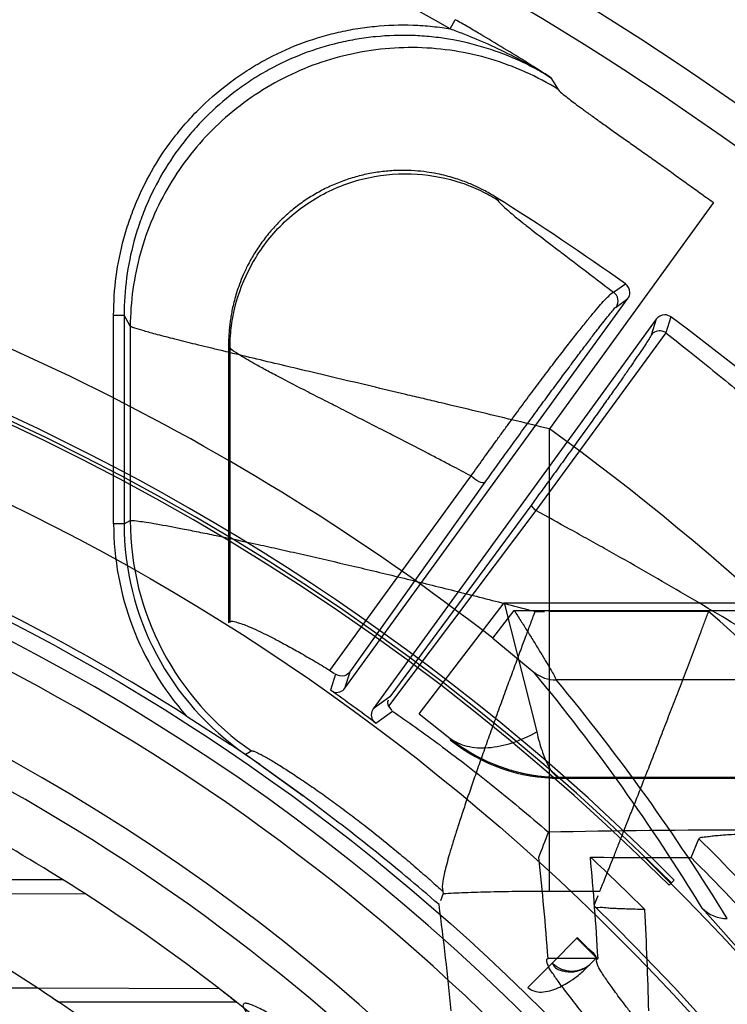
# Model space of a CAD drawing. Header units: millimetres. Extents: x 0 to 297, y 0 to 210.
# Tile 57 of 256: x 147.496 to 147.597, y 91.572 to 91.713. Entities that reach past the tile are written whole.
import ezdxf

# ---------------------------------------------------------------- set-up
doc = ezdxf.new("R2010")
doc.units = ezdxf.units.MM
doc.header["$LTSCALE"] = 16.335
doc.layers.get('0').update_dxf_attribs({"linetype": 'CONTINUOUS'})
for name, color, linetype in [('01_GLOBAL', 7, 'CONTINUOUS'), ('INTFCLR_1', 7, 'CONTINUOUS'), ('INTFCLR_144815', 7, 'CONTINUOUS')]:
    doc.layers.add(name, color=color, linetype=linetype)

msp = doc.modelspace()

# ---------------------------------------------------------------- linework, layer by layer
at = {"color": 7, "linetype": 'Continuous'}
msp.add_circle((148.0808034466, 92.1164639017), 1.9, dxfattribs=at)
at = {"color": 9, "linetype": 'Continuous'}
msp.add_arc((148.0808034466, 92.1164639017), 1.8756493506, 182.9674534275, 267.0325465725, dxfattribs=at)
at = {"layer": '01_GLOBAL', "color": 7, "linetype": 'Continuous'}
msp.add_circle((148.0808034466, 92.1164639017), 1.925, dxfattribs=at)
at = {"layer": 'INTFCLR_1', "color": 9, "linetype": 'Continuous'}
for p, q in [((147.5019966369, 91.59007411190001), (147.4336246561, 91.59007411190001)), ((147.4457533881, 91.5878885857), (147.5051102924, 91.58809578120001)), ((147.5243590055, 91.5744852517), (147.498388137, 91.5745759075)), ((147.526802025, 91.57257411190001), (147.5014033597, 91.57257411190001))]:
    msp.add_line(p, q, dxfattribs=at)
at = {"layer": 'INTFCLR_1', "color": 6, "linetype": 'Continuous'}
msp.add_line((147.498388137, 91.5745759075), (147.4877611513, 91.5746130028), dxfattribs=at)
at = {"layer": 'INTFCLR_1', "color": 7, "linetype": 'Continuous'}
for p, q in [((147.5260261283, 91.5731858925), (147.5249537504, 91.5740242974)), ((147.5004777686, 91.5731950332), (147.5014033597, 91.57257411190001)), ((147.5260294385, 91.57318329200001), (147.526802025, 91.57257411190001))]:
    msp.add_line(p, q, dxfattribs=at)
at = {"layer": 'INTFCLR_1', "color": 6, "linetype": 'Continuous'}
for centre, radius, start, end in [((147.3556636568, 91.35632411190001), 0.3017258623, 270, 90.00000002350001), ((147.3556636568, 91.35632411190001), 0.2867456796, 270, 90.00000002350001), ((147.3556636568, 91.35632411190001), 0.2757760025, 57.18603115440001, 61.0218089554), ((147.3570384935, 91.3568490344), 0.2516938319, 55.82187042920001, 58.99173825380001), ((147.3556636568, 91.35632411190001), 0.2607760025, 52.4700577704, 56.0223614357), ((147.3556636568, 91.35632411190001), 0.2757760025, 48.60750313, 51.6422147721)]:
    msp.add_arc(centre, radius, start, end, dxfattribs=at)
at = {"layer": 'INTFCLR_1', "color": 9, "linetype": 'Continuous'}
for radius, start, end in [(0.2607760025, 56.81755615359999, 90), (0.2757760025, 52.2866422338, 57.18603115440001)]:
    msp.add_arc((147.3556636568, 91.35632411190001), radius, start, end, dxfattribs=at)
at = {"layer": 'INTFCLR_1', "color": 7, "linetype": 'Continuous'}
for centre, radius, start, end in [((147.4340093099, 91.47540917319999), 0.1182314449, 56.3102727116, 57.0084549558), ((147.3556636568, 91.35632411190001), 0.2607760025, 56.0223614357, 56.81755615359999), ((147.3556636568, 91.35632411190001), 0.2757760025, 51.6422147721, 52.2866422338), ((147.3970951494, 91.4095485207), 0.2083271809, 51.9156815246, 52.34651081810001)]:
    msp.add_arc(centre, radius, start, end, dxfattribs=at)
at = {"layer": 'INTFCLR_1', "color": 9, "linetype": 'Continuous'}
msp.add_open_spline([(147.6239207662, 91.2630229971), (147.6245143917, 91.2646383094), (147.625677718, 91.2679000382), (147.6278942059, 91.2745147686), (147.6314905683, 91.2863879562), (147.6348253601, 91.3003236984), (147.6370274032, 91.31277865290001), (147.637953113, 91.3191383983), (147.6384308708, 91.3228167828), (147.6395335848, 91.3320514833), (147.6406793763, 91.34783064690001), (147.6404956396, 91.36644728), (147.639629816, 91.3785116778), (147.6390851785, 91.3840823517), (147.6386841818, 91.38778738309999), (147.6374452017, 91.3977872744), (147.6346320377, 91.41379988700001), (147.6305782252, 91.4294332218), (147.6276786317, 91.43871199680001), (147.6265880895, 91.4420309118), (147.6249290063, 91.4469198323), (147.621186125, 91.4571408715), (147.6147225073, 91.4721421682), (147.6073615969, 91.4863146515), (147.6022300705, 91.495037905), (147.59983173, 91.49892098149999), (147.598238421, 91.5014521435), (147.5939293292, 91.5081091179), (147.5867086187, 91.5183259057), (147.5766787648, 91.5307635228), (147.5681834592, 91.54008643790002), (147.5622490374, 91.5460455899), (147.5589678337, 91.54920070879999), (147.5544151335, 91.5534558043), (147.5480427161, 91.5590273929), (147.541144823, 91.5644332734), (147.5367712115, 91.56754354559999), (147.5346401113, 91.56897350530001), (147.533241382, 91.56987250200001), (147.5319885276, 91.57063788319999), (147.5308874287, 91.5712699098), (147.5299491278, 91.57176025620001), (147.5291251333, 91.5721478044), (147.5284918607, 91.5723508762), (147.5279419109, 91.57249513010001), (147.5276450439, 91.5721332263), (147.5279068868, 91.5716254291), (147.528285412, 91.5709843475), (147.528982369, 91.57009863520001), (147.5299093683, 91.56900729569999), (147.53099579, 91.56780618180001), (147.5321866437, 91.5665242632), (147.5339471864, 91.56466063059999), (147.5364529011, 91.56204119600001), (147.5411298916, 91.55713350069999), (147.546237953, 91.5516275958), (147.5508912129, 91.54636519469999), (147.5537675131, 91.54301891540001), (147.5583927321, 91.5375256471), (147.5654736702, 91.52862354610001), (147.5747566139, 91.5156719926), (147.581475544, 91.5050988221), (147.5858745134, 91.49757284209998), (147.5888592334, 91.492279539), (147.5940084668, 91.4826176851), (147.6008853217, 91.46802735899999), (147.605629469, 91.45586290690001), (147.6078360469, 91.44955591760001)], degree=3, knots=[0, 0, 0, 0, 0.0103792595, 0.0208842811, 0.0420721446, 0.0851858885, 0.1071984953, 0.1183380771, 0.123943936, 0.1295693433, 0.1744299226, 0.2192388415, 0.2417237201, 0.2473597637, 0.2529962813, 0.2641993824, 0.3081295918, 0.3509327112, 0.3614952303, 0.3667582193, 0.3720021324, 0.3926323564, 0.4323913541, 0.4704239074, 0.4888657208, 0.4934194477, 0.497950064, 0.5069039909, 0.5412450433, 0.5733438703, 0.6032118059, 0.6172673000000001, 0.6240601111, 0.6306649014, 0.6548506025, 0.6750843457, 0.6834913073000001, 0.6872123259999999, 0.6905622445, 0.6935176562, 0.6960693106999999, 0.6982084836, 0.6999280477, 0.7014829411, 0.7024060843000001, 0.7029587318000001, 0.7038763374, 0.7054334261, 0.7076628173, 0.7105600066, 0.714112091, 0.7174145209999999, 0.7211168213, 0.7295725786, 0.7392778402, 0.7620040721, 0.7748640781, 0.7816422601, 0.7886165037, 0.8181744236, 0.8502177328, 0.884679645, 0.8936796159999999, 0.902792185, 0.9213283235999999, 0.9597006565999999, 1, 1, 1, 1], dxfattribs=at)
at = {"layer": 'INTFCLR_144815', "color": 9, "linetype": 'Continuous'}
for p, q in [((147.557334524, 91.7116600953), (147.5580739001, 91.71296284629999)), ((147.5717384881, 91.7046775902), (147.5727597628, 91.7030093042)), ((147.5641443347, 91.6871919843), (147.5639170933, 91.6875779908)), ((147.5949568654, 91.686851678), (147.5715321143, 91.6544958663)), ((147.5807003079, 91.6740079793), (147.5823915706, 91.6752177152)), ((147.5810477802, 91.6719040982), (147.5827345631, 91.6731136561)), ((147.50924021, 91.64093947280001), (147.50924021, 91.6707327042)), ((147.50924021, 91.6707327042), (147.5107381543, 91.6707327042)), ((147.5116143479, 91.66915536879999), (147.5107381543, 91.6707333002)), ((147.5107381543, 91.6707327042), (147.5107381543, 91.64093947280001)), ((147.586779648, 91.6701747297), (147.5860572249, 91.66790345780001)), ((147.588886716, 91.67049871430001), (147.5881658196, 91.668222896)), ((147.5116143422, 91.6691542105), (147.5116143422, 91.6414008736)), ((147.5881658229, 91.6682228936), (147.5695776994, 91.6428195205)), ((147.525869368, 91.66606975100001), (147.5256636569, 91.6664422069)), ((147.5258693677, 91.62693892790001), (147.5258693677, 91.66606966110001)), ((147.5715321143, 91.58846635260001), (147.5715321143, 91.6544958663)), ((147.5401416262, 91.6199957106), (147.5603200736, 91.64776654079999)), ((147.5430239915, 91.6197609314), (147.5623423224, 91.6468850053)), ((147.5695776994, 91.6428195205), (147.5485468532, 91.61487024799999)), ((147.5689881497, 91.6437010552), (147.548721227, 91.61621450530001)), ((147.5107381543, 91.64093947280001), (147.5116143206, 91.64140086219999)), ((147.5107381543, 91.64093947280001), (147.50924021, 91.64093947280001)), ((147.5529160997, 91.6137709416), (147.5650720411, 91.6296364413)), ((147.5634291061, 91.624595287), (147.566488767, 91.6285459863)), ((147.5650723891, 91.6296368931), (147.5697111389, 91.6111875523)), ((147.5650724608, 91.62963698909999), (147.6698682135, 91.62963698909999)), ((147.5664887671, 91.6285459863), (147.6708131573, 91.6285459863)), ((147.5694516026, 91.6284112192), (147.5708394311, 91.6284112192)), ((147.5942822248, 91.628411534), (147.5715321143, 91.628411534)), ((147.5634291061, 91.624595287), (147.5693462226, 91.6197124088)), ((147.5409594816, 91.6194535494), (147.5402359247, 91.61716979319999)), ((147.5422974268, 91.6174567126), (147.5430240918, 91.61976106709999)), ((147.6939354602, 91.6186398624), (147.5724944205, 91.6186398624)), ((147.548721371, 91.61621470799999), (147.5463425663, 91.61451786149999)), ((147.5467066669, 91.6124685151), (147.5490888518, 91.6141726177)), ((147.5529160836, 91.61377092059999), (147.5572833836, 91.6102925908)), ((147.572975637, 91.6045759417), (147.572920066, 91.6046978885)), ((147.6932801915, 91.6046978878), (147.5729200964, 91.6046978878)), ((147.5715321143, 91.58846635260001), (147.5787416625, 91.58846635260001)), ((147.5933561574, 91.5860083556), (147.6003967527, 91.57805021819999)), ((147.5754981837, 91.5818154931), (147.5754221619, 91.58173947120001)), ((147.5719236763, 91.5781683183), (147.5684503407, 91.57469498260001)), ((147.576865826, 91.5775262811), (147.5775435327, 91.57820398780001))]:
    msp.add_line(p, q, dxfattribs=at)
at = {"layer": 'INTFCLR_144815', "color": 6, "linetype": 'Continuous'}
for p, q in [((147.5422973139, 91.61745655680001), (147.5827345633, 91.6731136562)), ((147.5867796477, 91.6701747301), (147.5463423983, 91.61451763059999)), ((147.5256636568, 91.6664421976), (147.5256636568, 91.6268252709)), ((147.5256636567, 91.6268252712), (147.5258693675, 91.62693892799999)), ((147.5401416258, 91.6199957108), (147.540796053, 91.61956733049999)), ((147.5406458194, 91.6169026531), (147.5402359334, 91.6171698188)), ((147.5485468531, 91.61487024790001), (147.5489867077, 91.6142495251)), ((147.519614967, 91.61351075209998), (147.5259611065, 91.60938993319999)), ((147.5463259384, 91.6127757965), (147.5467066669, 91.6124685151)), ((147.5572833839, 91.6102925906), (147.5573975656, 91.6100202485)), ((147.5363226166, 91.60206246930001), (147.5281046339, 91.6079876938)), ((147.5301403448, 91.6065272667), (147.5363226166, 91.6020624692)), ((147.572975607, 91.6045759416), (147.6940893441, 91.6045759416)), ((147.5917742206, 91.59324654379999), (147.5928827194, 91.5959355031)), ((147.5851470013, 91.59324654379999), (147.5917742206, 91.59324654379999)), ((147.5893758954, 91.5900363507), (147.5886196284, 91.5892800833)), ((147.5563368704, 91.58809970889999), (147.5559449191, 91.5870481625)), ((147.5563084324, 91.5883851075), (147.5563368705, 91.58809970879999)), ((147.5779576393, 91.5865223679), (147.5784801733, 91.58781722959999)), ((147.577976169, 91.5862786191), (147.5779576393, 91.5865223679)), ((147.5754221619, 91.58173947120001), (147.5782472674, 91.5789143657)), ((147.5784687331, 91.5788240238), (147.5713403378, 91.5788240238)), ((147.5684506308, 91.57469469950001), (147.5687529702, 91.57442842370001))]:
    msp.add_line(p, q, dxfattribs=at)
at = {"layer": 'INTFCLR_144815', "color": 7, "linetype": 'Continuous'}
for p, q in [((147.5301403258, 91.60652726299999), (147.5259611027, 91.609389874)), ((147.5719233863, 91.578168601), (147.5754221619, 91.58173947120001)), ((147.5754221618, 91.58173947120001), (147.5719235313, 91.5781684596)), ((147.5775435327, 91.57820398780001), (147.5782458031, 91.57890625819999))]:
    msp.add_line(p, q, dxfattribs=at)
at = {"layer": 'INTFCLR_144815', "color": 6, "linetype": 'Continuous'}
for radius in [0.3190566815, 0.3040475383]:
    msp.add_circle((147.3556636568, 91.35632411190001), radius, dxfattribs=at)
for centre, radius, start, end in [((147.3556636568, 91.35632411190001), 0.4398395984, 313.9937911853, 154.5150993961), ((147.3556636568, 91.35632411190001), 0.391278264, 54.5878227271, 57.84315343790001), ((147.3556636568, 91.35632411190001), 0.3305190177, 45.0000000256, 314.9999999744), ((147.3556636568, 91.35632411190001), 0.329927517, 44.99999995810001, 315.0000000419), ((147.3556636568, 91.35632411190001), 0.3294494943, 44.99999997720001, 315.0000000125), ((147.3556636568, 91.35632411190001), 0.391278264, 39.5878227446, 53.41217725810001), ((147.3556636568, 91.35632411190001), 0.305, 57.4833087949, 79.3673701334), ((147.3556636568, 91.35632411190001), 0.2978344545, 25.6072723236, 64.3927276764), ((147.3556636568, 91.35632411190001), 0.3195424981, 53.2829108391, 54.71708917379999), ((147.5729845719, 91.6296075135), 0.025031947, 231.4881914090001, 269.979479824), ((147.3556636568, 91.35632411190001), 0.2828253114, 27.0737153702, 62.92628462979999), ((147.7555703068, 91.22386882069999), 0.4464167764, 120.508910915, 120.632966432), ((147.3556636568, 91.35632411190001), 0.305, 49.00338864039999, 53.67786710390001), ((145.8987229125, 92.2370312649), 1.7909814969, 338.9330145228, 339.0569435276), ((147.5849313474, 91.9544019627), 0.3611550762, 268.8015746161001, 270.0342126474), ((147.3556636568, 91.35632411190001), 0.3245414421, 45.0015778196, 46.9088239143), ((147.3556636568, 91.35632411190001), 0.3344853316, 39.6819480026, 45.0983368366)]:
    msp.add_arc(centre, radius, start, end, dxfattribs=at)
at = {"layer": 'INTFCLR_144815', "color": 9, "linetype": 'Continuous'}
for centre, radius, start, end in [((147.3556636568, 91.35632411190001), 0.4364412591, 40.82000966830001, 69.7456365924), ((147.3556636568, 91.35632411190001), 0.4214424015, 41.0185890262, 70.4297169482), ((147.3556636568, 91.35632411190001), 0.4164420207, 40.8200096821, 70.5083984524), ((147.3556636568, 91.35632411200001), 0.4085765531, 60.42293119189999, 71.2534738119), ((147.3556636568, 91.35632411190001), 0.3393168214, 52.2436298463, 75.5403197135), ((147.3556636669, 91.3563241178), 0.3681108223, 25.3574153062, 54.09645665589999), ((147.5516762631, 91.64146232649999), 0.040062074, 180.0878887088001, 235.4165365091), ((147.5506753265, 91.64093537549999), 0.041435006, 179.9943333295, 221.4427913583), ((147.5506722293, 91.6409336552), 0.0399340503, 179.9916531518, 235.5892274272), ((147.3556636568, 91.35632411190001), 0.3618983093, 38.1036572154, 48.7494878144), ((147.3453519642, 91.4347403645), 0.2904962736, 31.3807382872, 39.549526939), ((147.3452441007, 91.4299015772), 0.2954062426, 31.5629655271, 39.7106601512), ((147.3556636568, 91.35632411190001), 0.3371742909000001, 39.8280604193, 45.2874589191), ((147.3556636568, 91.35632411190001), 0.3298406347, 314.0862202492, 45.9137797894), ((147.3556636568, 91.35632411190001), 0.3198467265, 314.0319604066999, 45.9680396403)]:
    msp.add_arc(centre, radius, start, end, dxfattribs=at)
at = {"layer": 'INTFCLR_144815', "color": 7, "linetype": 'Continuous'}
for centre, radius, start, end in [((147.5732603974, 91.6302849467), 0.0255921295, 231.3473173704, 259.8147893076), ((147.4397412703, 91.47907598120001), 0.156254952, 54.81864234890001, 55.1165358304), ((147.573230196, 91.63014026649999), 0.0254442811, 259.824115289, 269.3016273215), ((147.5747155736, 91.58103242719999), 0.00399971, 225.731470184, 314.9951346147)]:
    msp.add_arc(centre, radius, start, end, dxfattribs=at)
at = {"layer": 'INTFCLR_144815', "color": 6, "linetype": 'Continuous'}
for centre, major_axis, ratio, start_param, end_param in [((147.6007665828, 91.59324654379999), (0.075, 0), 0.05240777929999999, 1.5707963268, 1.9733305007), ((147.3556636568, 91.5560046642), (0, 0.2996730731), 0.7456587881, -1.4945750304, -1.4459313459), ((147.3556636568, 91.55000892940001), (0, 0.2906748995), 0.7456587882, -1.4715015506, -1.4214932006), ((147.3556636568, 91.53801898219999), (0, 0.2726808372), 0.7456587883, -1.4483509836, -1.3919686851), ((147.3556636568, 91.5620019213), (0, 0.3086735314), 0.7456587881, -1.5405909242, -1.4935702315)]:
    msp.add_ellipse(centre, major_axis=major_axis, ratio=ratio, start_param=start_param, end_param=end_param, dxfattribs=at)
at = {"layer": 'INTFCLR_144815', "color": 9, "linetype": 'Continuous'}
for points, knots in [([(147.5717387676, 91.7046780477), (147.570629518, 91.7053818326), (147.5684052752, 91.70679708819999), (147.5650208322, 91.708881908), (147.5621601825, 91.71059734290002), (147.5598368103, 91.7119551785), (147.5586637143, 91.7126281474), (147.5580739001, 91.71296284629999)], [0, 0, 0, 0, 0.2465929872, 0.494861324, 0.7461382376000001, 0.8727007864, 1, 1, 1, 1]), ([(147.50924021, 91.6707327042), (147.50924042, 91.6725980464), (147.5094883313, 91.6762882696), (147.510396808, 91.6807951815), (147.5114905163, 91.684350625), (147.512823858, 91.687824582), (147.5148875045, 91.69192768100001), (147.517500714, 91.6957559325), (147.5199017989, 91.6986040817), (147.5224608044, 91.7012551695), (147.5252660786, 91.70363428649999), (147.5283280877, 91.7057409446), (147.5315320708, 91.70763854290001), (147.5357016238, 91.70956904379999), (147.539675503, 91.7108027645), (147.5424094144, 91.71140248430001), (147.5442312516, 91.7117380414), (147.5474307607, 91.712162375), (147.5511070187, 91.71228078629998), (147.5543430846, 91.7120605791), (147.5561173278, 91.711848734), (147.5569559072, 91.7117224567), (147.5573345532, 91.7116600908)], [0, 0, 0, 0, 0.07717683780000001, 0.1543536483, 0.1929420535, 0.2315304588, 0.3087072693, 0.3858840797, 0.424472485, 0.4630608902, 0.5402377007, 0.5788261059, 0.6174145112, 0.6945913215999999, 0.7717681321, 0.7910623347, 0.8103565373, 0.8489449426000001, 0.9261217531, 0.9647101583, 0.9840043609, 1, 1, 1, 1]), ([(147.571738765, 91.70467805), (147.5711266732, 91.70505787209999), (147.5701177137, 91.7056471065), (147.5686872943, 91.7064010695), (147.5662797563, 91.70756912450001), (147.5624627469, 91.7090437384), (147.5585559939, 91.7099698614), (147.5559154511, 91.7103677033), (147.5542143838, 91.7105708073), (147.5511047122, 91.710784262), (147.5475389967, 91.71067127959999), (147.5444557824, 91.7102621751), (147.5427008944, 91.70993891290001), (147.5400868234, 91.7093656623), (147.5362495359, 91.70817913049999), (147.5322004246, 91.7063015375), (147.5291332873, 91.70448412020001), (147.5261960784, 91.7024644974), (147.523473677, 91.7001570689), (147.5210031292, 91.69759536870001), (147.5187044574, 91.69486734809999), (147.5161855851, 91.6911810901), (147.514180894, 91.6871921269), (147.5129058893, 91.68386217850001), (147.511856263, 91.6804539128), (147.5109736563, 91.67607672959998), (147.5107378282, 91.6725152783), (147.5107381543, 91.6707327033)], [0, 0, 0, 0, 0.0254375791, 0.0412343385, 0.0570889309, 0.1199202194, 0.1852720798, 0.1983616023, 0.2142122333, 0.2457541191, 0.3083631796, 0.3397462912, 0.3555174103, 0.3713614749, 0.4342395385, 0.4968767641, 0.5284769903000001, 0.5600464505, 0.6226733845, 0.6540495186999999, 0.6856454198, 0.7485590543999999, 0.811206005, 0.8427983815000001, 0.8743896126, 0.9370533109, 1, 1, 1, 1]), ([(147.5727597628, 91.7030093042), (147.5697684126, 91.70486196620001), (147.5632521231, 91.70778334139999), (147.5526903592, 91.70943639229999), (147.5420447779, 91.7082683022), (147.5320691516, 91.7043568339), (147.523459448, 91.6979782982), (147.5168192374, 91.6895758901), (147.5126144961, 91.67974717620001), (147.5116318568, 91.67267392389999), (147.5116143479, 91.66915536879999)], [0, 0, 0, 0, 0.1247496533, 0.2496900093, 0.3747967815, 0.4999999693, 0.6252031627, 0.75030995, 0.8752503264, 1, 1, 1, 1]), ([(147.5727597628, 91.7030093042), (147.5729391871, 91.7027146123), (147.57379305, 91.7020731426), (147.57493833, 91.7011467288), (147.576073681, 91.7003218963), (147.576863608, 91.69974744), (147.5777549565, 91.6991059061), (147.5789485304, 91.6982535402), (147.5804675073, 91.6971760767), (147.5820878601, 91.69603030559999), (147.5837907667, 91.69482687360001), (147.5855582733, 91.6935764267), (147.5870650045, 91.69250769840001), (147.588296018, 91.691632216), (147.5895521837, 91.6907371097), (147.5911343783, 91.6896059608), (147.5930422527, 91.68823537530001), (147.5943172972, 91.6873147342), (147.5949568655, 91.68685167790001)], [0, 0, 0, 0, 0.0376821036, 0.1131755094, 0.1629054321, 0.1905075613, 0.2199056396, 0.2828342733, 0.3507035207, 0.4233013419, 0.4995813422, 0.5784472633, 0.6597707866, 0.7013371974, 0.743430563, 0.8282349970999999, 0.9137612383, 1, 1, 1, 1]), ([(147.5258693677, 91.6660696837), (147.5258716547, 91.66653046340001), (147.5259024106, 91.667466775), (147.5260746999, 91.6693898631), (147.5267160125, 91.6729565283), (147.5287025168, 91.67811971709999), (147.5328566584, 91.683738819), (147.5386542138, 91.6881421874), (147.5454704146, 91.69069976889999), (147.5524388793, 91.69121896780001), (147.5578666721, 91.6901468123), (147.5616530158, 91.68861565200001), (147.5633500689, 91.6876869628), (147.5641443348, 91.6871919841)], [0, 0, 0, 0, 0.0260963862, 0.0530236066, 0.1092946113, 0.2309016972, 0.3626014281, 0.5000103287, 0.6374192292, 0.7691189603, 0.8907260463, 0.9469971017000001, 1, 1, 1, 1]), ([(147.5641443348, 91.6871919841), (147.5643500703, 91.6868414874), (147.5651944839, 91.68605374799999), (147.566403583, 91.68500068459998), (147.5677789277, 91.6838958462), (147.5696106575, 91.6824549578), (147.5716671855, 91.6808805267), (147.5736005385, 91.6794101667), (147.5748258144, 91.67847994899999), (147.5768393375, 91.6769516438), (147.5788022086, 91.67545990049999), (147.5804381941, 91.674208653), (147.5807002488, 91.67400802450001)], [0, 0, 0, 0, 0.0575478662, 0.1604030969, 0.2286677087, 0.3069579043, 0.4905311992, 0.595329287, 0.6509066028, 0.7083608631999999, 0.9532674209, 1, 1, 1, 1]), ([(147.5603200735, 91.64776654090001), (147.5608901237, 91.64857096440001), (147.5620502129, 91.6501975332), (147.5635201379, 91.6522366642), (147.5647210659, 91.6538904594), (147.5659282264, 91.655545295), (147.5671325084, 91.65718325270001), (147.5683304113, 91.65880017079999), (147.5694935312, 91.6603631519), (147.5708979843, 91.6622340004), (147.5722692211, 91.6640397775), (147.5733152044, 91.66540346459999), (147.574274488, 91.666644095), (147.5753841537, 91.6680627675), (147.5764392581, 91.6693860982), (147.5772101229, 91.67033284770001), (147.577868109, 91.6711288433), (147.5785882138, 91.6719726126), (147.5793322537, 91.67282466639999), (147.5799987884, 91.673471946), (147.5804136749, 91.6739410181), (147.5807002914, 91.67400799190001)], [0, 0, 0, 0, 0.08888362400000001, 0.1801124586, 0.2266156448, 0.2731398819, 0.3647752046, 0.4098966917, 0.4545541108, 0.5404159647, 0.6207932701, 0.6589643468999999, 0.6953549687, 0.7621732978, 0.8213389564, 0.8479238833, 0.8722508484, 0.914400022, 0.9481701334, 0.9734648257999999, 1, 1, 1, 1]), ([(147.5810477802, 91.6719040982), (147.5812737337, 91.67221569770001), (147.5814815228, 91.6730562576), (147.5810144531, 91.6737850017), (147.5807003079, 91.6740079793)], [0, 0, 0, 0, 0.4997834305, 1, 1, 1, 1]), ([(147.5623423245, 91.646885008), (147.5628820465, 91.6476381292), (147.5639779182, 91.64916297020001), (147.5653615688, 91.6510781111), (147.5664894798, 91.65263344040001), (147.5676218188, 91.65419095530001), (147.5687484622, 91.6557348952), (147.569866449, 91.65726109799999), (147.5709507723, 91.6587374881), (147.5722561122, 91.66050779), (147.5735260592, 91.66222016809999), (147.5744917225, 91.6635158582), (147.5753748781, 91.6646966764), (147.5763926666, 91.66605004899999), (147.5773543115, 91.6673175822), (147.5780519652, 91.6682288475), (147.578643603, 91.6689972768), (147.579286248, 91.6698191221), (147.5799371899, 91.6706483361), (147.5805067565, 91.6713149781), (147.580830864, 91.6717475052), (147.5810477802, 91.6719040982)], [0, 0, 0, 0, 0.08895716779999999, 0.1802844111, 0.2268387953, 0.2734156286, 0.3651624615, 0.4103412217, 0.4550530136, 0.5410319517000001, 0.6215150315, 0.6597349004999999, 0.6961787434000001, 0.7630852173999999, 0.8223144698, 0.8489306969, 0.8732739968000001, 0.9154148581, 0.9491497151, 0.9743143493, 1, 1, 1, 1]), ([(147.5715321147, 91.65449586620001), (147.5698000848, 91.65491386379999), (147.5663476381, 91.65574468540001), (147.5611866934, 91.656982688), (147.5569088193, 91.6580036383), (147.5535131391, 91.6588124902), (147.5501843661, 91.6596040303), (147.5461114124, 91.6605705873), (147.5413359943, 91.66170198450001), (147.5367368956, 91.6627916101), (147.5323625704, 91.66382988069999), (147.5282642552, 91.6648070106), (147.5250429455, 91.66558106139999), (147.5226384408, 91.66616504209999), (147.5205103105, 91.6666864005), (147.5181448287, 91.66727550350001), (147.5159863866, 91.66782915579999), (147.5145222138, 91.6682229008), (147.5134422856, 91.66852076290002), (147.5124913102, 91.6688185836), (147.5118200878, 91.66903050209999), (147.5116143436, 91.6691545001)], [0, 0, 0, 0, 0.0866382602, 0.172668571, 0.2580713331, 0.3004928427, 0.3424040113, 0.4244468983, 0.5040415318, 0.5810379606, 0.6542699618, 0.7226536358, 0.7859053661, 0.8153652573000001, 0.8429722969, 0.8924454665, 0.9339049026, 0.9513093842, 0.9661907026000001, 0.9883191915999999, 1, 1, 1, 1]), ([(147.5860572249, 91.66790345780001), (147.5859764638, 91.6676513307), (147.5856629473, 91.6672177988), (147.5852101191, 91.6664806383), (147.5843493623, 91.6652037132), (147.583297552, 91.6636620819), (147.5820495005, 91.6618701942), (147.5809160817, 91.66025487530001), (147.5796637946, 91.6584833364), (147.5785495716, 91.6569165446), (147.5776065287, 91.6555958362), (147.5766134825, 91.65420876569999), (147.5753362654, 91.65243146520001), (147.5740348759, 91.6506290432), (147.572972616, 91.6491628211), (147.5719052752, 91.64769293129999), (147.5705786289, 91.6458721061), (147.5695169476, 91.6444217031), (147.5689881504, 91.64370105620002)], [0, 0, 0, 0, 0.0268113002, 0.0530056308, 0.08805323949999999, 0.1825130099, 0.2421459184, 0.3091654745, 0.3823602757, 0.4618483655, 0.5038694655, 0.5467077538, 0.6346082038, 0.725515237, 0.7718486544, 0.8179689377, 0.9094787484, 1, 1, 1, 1]), ([(147.5881658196, 91.668222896), (147.5880081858, 91.66834017), (147.5873188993, 91.6686880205), (147.5863860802, 91.66835521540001), (147.5860572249, 91.66790345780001)], [0, 0, 0, 0, 0.2601431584, 1, 1, 1, 1]), ([(147.5881658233, 91.6682228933), (147.5892955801, 91.6673352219), (147.591703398, 91.6654301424), (147.5952709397, 91.6625616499), (147.5983288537, 91.6600595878), (147.6007417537, 91.6580587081), (147.6045175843, 91.65489766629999), (147.61017651, 91.65004303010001), (147.6151268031, 91.64561926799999), (147.6175949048, 91.64336708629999)], [0, 0, 0, 0, 0.1118698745, 0.2390596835, 0.3564268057, 0.4195062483, 0.4831236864, 0.7398447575, 1, 1, 1, 1]), ([(147.5603200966, 91.64776653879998), (147.559393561, 91.64825478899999), (147.5579089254, 91.6490341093), (147.5558731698, 91.650095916), (147.5530361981, 91.6515699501), (147.5503868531, 91.65293536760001), (147.5463593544, 91.65499984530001), (147.5436104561, 91.6564012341), (147.5407913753, 91.6578378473), (147.5390760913, 91.6587127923), (147.5363719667, 91.660094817), (147.5334989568, 91.66157719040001), (147.5311854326, 91.6628031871), (147.5300570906, 91.66341613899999), (147.5287545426, 91.6641323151), (147.5273572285, 91.6649727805), (147.5261714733, 91.6657051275), (147.5258693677, 91.6660696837)], [0, 0, 0, 0, 0.0804855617, 0.1288575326, 0.1764491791, 0.3261789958, 0.3579077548, 0.5242558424, 0.5632992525, 0.6010628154, 0.6722339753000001, 0.7966766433, 0.8495188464, 0.8734226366, 0.8953877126, 0.9636142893, 1, 1, 1, 1]), ([(147.5623423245, 91.646885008), (147.5621674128, 91.6466665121), (147.5611834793, 91.64704824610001), (147.5606578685, 91.6474251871), (147.5603200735, 91.64776654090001)], [0, 0, 0, 0, 0.3682089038, 1, 1, 1, 1]), ([(147.5695776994, 91.6428195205), (147.5693960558, 91.6429806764), (147.5691702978, 91.64319956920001), (147.5689242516, 91.6436000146), (147.5689881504, 91.64370105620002)], [0, 0, 0, 0, 0.6700942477, 1, 1, 1, 1]), ([(147.6007665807, 91.62492540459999), (147.5972903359, 91.6270424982), (147.5903162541, 91.6311939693), (147.5823997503, 91.6357278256), (147.5771168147, 91.63868070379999), (147.5737303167, 91.64055655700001), (147.5712168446, 91.64193067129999), (147.5695776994, 91.6428195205)], [0, 0, 0, 0, 0.3395500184, 0.6770394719, 0.7610295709, 0.8444453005, 1, 1, 1, 1]), ([(147.5116143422, 91.6414008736), (147.5120032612, 91.6414689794), (147.5127771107, 91.64131052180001), (147.5140099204, 91.6411579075), (147.5161108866, 91.64079026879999), (147.5185960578, 91.6403290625), (147.5210133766, 91.63984757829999), (147.5226122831, 91.6395226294), (147.525324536, 91.63896311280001), (147.5286416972, 91.63825541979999), (147.5320543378, 91.6375041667), (147.5341389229, 91.63703900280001), (147.5374344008, 91.63629605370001), (147.5425324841, 91.63512003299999), (147.5482789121, 91.63375025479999), (147.5529967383, 91.6325989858), (147.5577942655, 91.6314105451), (147.5626050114, 91.6301915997), (147.5668926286, 91.6290819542), (147.5687763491, 91.6285887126), (147.5694527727, 91.6284109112)], [0, 0, 0, 0, 0.0199710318, 0.0387230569, 0.063285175, 0.127605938, 0.1667030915, 0.1879274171, 0.2101356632, 0.3067772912, 0.3594842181, 0.3868810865, 0.4148096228, 0.5303542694, 0.6515134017, 0.7136072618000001, 0.7759857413, 0.9015085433, 0.9646239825, 1, 1, 1, 1]), ([(147.566488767, 91.6285459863), (147.5668047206, 91.62805865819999), (147.567426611, 91.6270854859), (147.5683474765, 91.62563088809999), (147.5692449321, 91.62419124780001), (147.5701043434, 91.6227884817), (147.5709079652, 91.6214645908), (147.5716966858, 91.6200918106), (147.5722675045, 91.6191876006), (147.5724944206, 91.6186398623)], [0, 0, 0, 0, 0.1503662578, 0.2990005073, 0.445721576, 0.5895612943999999, 0.7249662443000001, 0.8465029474, 1, 1, 1, 1]), ([(147.5693462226, 91.6197124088), (147.5697843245, 91.61936142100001), (147.5707934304, 91.6188073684), (147.5719304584, 91.618631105), (147.5724944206, 91.6186398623)], [0, 0, 0, 0, 0.4988139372, 1, 1, 1, 1]), ([(147.5572833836, 91.6102925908), (147.5580094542, 91.60977284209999), (147.55980936, 91.6089826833), (147.5629297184, 91.6088142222), (147.5663421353, 91.60956693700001), (147.5685871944, 91.610574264), (147.5697111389, 91.6111875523)], [0, 0, 0, 0, 0.2049801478, 0.4386140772, 0.7060759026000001, 1, 1, 1, 1]), ([(147.5697111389, 91.6111875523), (147.5698260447, 91.6107080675), (147.5700572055, 91.6098150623), (147.5705366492, 91.60825207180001), (147.5712415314, 91.6064860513), (147.5721280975, 91.6049654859), (147.5729201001, 91.6046978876)], [0, 0, 0, 0, 0.2004835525, 0.3758657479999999, 0.6600785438, 1, 1, 1, 1]), ([(147.5289368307, 91.6084792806), (147.5290411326, 91.6085405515), (147.5294738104, 91.6083427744), (147.5301741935, 91.60805366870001), (147.531033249, 91.60756451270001), (147.5318716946, 91.607079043), (147.5329049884, 91.6064538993), (147.5340080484, 91.60575756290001), (147.535174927, 91.60499579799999), (147.5364540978, 91.6041429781), (147.5381214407, 91.6029978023), (147.5398156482, 91.6017926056), (147.541206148, 91.6007789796), (147.5426260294, 91.5997271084), (147.5440460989, 91.59865002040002), (147.5461780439, 91.5969960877), (147.5482863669, 91.5953108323), (147.5506959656, 91.59331371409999), (147.5523757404, 91.5918806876), (147.5536881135, 91.59073639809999), (147.5548899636, 91.5896730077), (147.555758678, 91.5888885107), (147.5563084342, 91.5883851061)], [0, 0, 0, 0, 0.0106475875, 0.0350047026, 0.0722084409, 0.09512402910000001, 0.1207658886, 0.1783479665, 0.2100083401, 0.2434087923, 0.3136722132, 0.3880391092, 0.4264088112, 0.4651309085, 0.5435754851, 0.5832838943, 0.7026338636, 0.7811289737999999, 0.8587493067, 0.8969747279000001, 0.9343878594, 1, 1, 1, 1]), ([(147.5563368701, 91.58809970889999), (147.5573609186, 91.58816238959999), (147.5596217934, 91.588269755), (147.5632518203, 91.5883810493), (147.5672925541, 91.5884507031), (147.5700965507, 91.58846635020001), (147.5715321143, 91.58846635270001)], [0, 0, 0, 0, 0.2024721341, 0.4466419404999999, 0.7166944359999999, 1, 1, 1, 1])]:
    msp.add_open_spline(points, degree=3, knots=knots, dxfattribs=at)
at = {"layer": 'INTFCLR_144815', "color": 6, "linetype": 'Continuous'}
for points, knots in [([(147.5573345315, 91.7116600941), (147.5579480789, 91.71144430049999), (147.5591713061, 91.7109803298), (147.5616235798, 91.7099965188), (147.5646725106, 91.70862857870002), (147.5682607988, 91.70677361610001), (147.5705941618, 91.705404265), (147.5717387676, 91.7046780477)], [0, 0, 0, 0, 0.1216659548, 0.2446767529, 0.4942663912, 0.7464226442, 1, 1, 1, 1]), ([(147.5639171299, 91.6875780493), (147.5636047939, 91.6877744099), (147.5630088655, 91.68813092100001), (147.5621450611, 91.6886005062), (147.5613593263, 91.68899106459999), (147.5605970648, 91.6893391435), (147.5597972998, 91.68967312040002), (147.5589011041, 91.69000999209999), (147.5578869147, 91.6903454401), (147.5567347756, 91.690669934), (147.555420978, 91.6909693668), (147.5539172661, 91.69122307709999), (147.5521886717, 91.6914008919), (147.5502580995, 91.6914559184), (147.548205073, 91.6913469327), (147.5461313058, 91.69106101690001), (147.5440913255, 91.6906026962), (147.5420996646, 91.6899759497), (147.5401687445, 91.68918512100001), (147.5383121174, 91.6882359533), (147.536542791, 91.6871355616), (147.5348718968, 91.68589130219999), (147.5333109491, 91.6845117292), (147.5318714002, 91.6830071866), (147.5305630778, 91.681388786), (147.529428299, 91.679717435), (147.5285002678, 91.6780843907), (147.527780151, 91.67657715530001), (147.5272309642, 91.675216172), (147.5268117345, 91.67398699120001), (147.5264925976, 91.672877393), (147.5262506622, 91.67187456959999), (147.5260686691, 91.67096728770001), (147.5259321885, 91.67013805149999), (147.5258250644, 91.6693268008), (147.5257397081, 91.6684670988), (147.5256786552, 91.6674960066), (147.5256636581, 91.66680805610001), (147.5256636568, 91.6664421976)], [0, 0, 0, 0, 0.0207809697, 0.0391000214, 0.0553677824, 0.0701952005, 0.08629333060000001, 0.1041769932, 0.1241110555, 0.1464456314, 0.1715734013, 0.1999753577, 0.2322905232, 0.2693773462, 0.308648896, 0.3479582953, 0.3871533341, 0.4262816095, 0.4654291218, 0.5045475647, 0.5435966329, 0.582655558, 0.62175638, 0.6608012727, 0.6998089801, 0.7388430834, 0.7744593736, 0.8055075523, 0.8328653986, 0.8570792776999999, 0.8786279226, 0.8978771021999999, 0.9151700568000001, 0.9307389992, 0.9452055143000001, 0.9612552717, 0.9793921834, 1, 1, 1, 1]), ([(147.5827345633, 91.6731136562), (147.5829177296, 91.67336576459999), (147.5831854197, 91.67414530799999), (147.5827631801, 91.67495350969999), (147.5823915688, 91.67521772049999)], [0, 0, 0, 0, 0.4059774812, 1, 1, 1, 1]), ([(147.5888867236, 91.67049871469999), (147.5886369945, 91.6706840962), (147.5878598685, 91.6709591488), (147.5870480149, 91.67054410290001), (147.5867796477, 91.6701747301)], [0, 0, 0, 0, 0.4051865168, 1, 1, 1, 1]), ([(147.5694528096, 91.62841090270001), (147.569237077, 91.6278260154), (147.5687970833, 91.62666197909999), (147.5681208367, 91.6248412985), (147.567387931, 91.6228705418), (147.566570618, 91.620661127), (147.5656739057, 91.61822522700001), (147.5647227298, 91.6156258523), (147.5637582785, 91.6129708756), (147.5628151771, 91.6103517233), (147.5619097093, 91.60781213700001), (147.5610489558, 91.6053689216), (147.5602316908, 91.6030155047), (147.5594770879, 91.6008041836), (147.5587767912, 91.59870580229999), (147.5581508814, 91.5967756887), (147.5575981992, 91.5950023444), (147.5571358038, 91.59343948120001), (147.5567666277, 91.59208012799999), (147.5564807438, 91.59091843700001), (147.5562694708, 91.58973199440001), (147.5561278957, 91.5888555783), (147.5563083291, 91.58838528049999)], [0, 0, 0, 0, 0.0442799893, 0.0883888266, 0.1379538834, 0.1936278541, 0.2557152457, 0.3223250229, 0.3902323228, 0.4563530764, 0.520054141, 0.5817394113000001, 0.6403470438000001, 0.6970075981, 0.7476998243, 0.7974746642, 0.8411232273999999, 0.8796464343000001, 0.9131883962, 0.9413012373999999, 0.9642209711, 1, 1, 1, 1]), ([(147.5787416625, 91.58846635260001), (147.5788346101, 91.5886972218), (147.5790670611, 91.58927470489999), (147.5794247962, 91.5901657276), (147.5798413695, 91.59120455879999), (147.5802959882, 91.5923400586), (147.5807225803, 91.5934079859), (147.5811015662, 91.5943586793), (147.5814137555, 91.5951429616), (147.5817441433, 91.5959740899), (147.582092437, 91.5968514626), (147.5824582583, 91.59777436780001), (147.5828411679, 91.59874197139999), (147.5832406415, 91.5997533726), (147.5836562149, 91.60080757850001), (147.584087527, 91.6019034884), (147.5845340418, 91.6030399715), (147.5849950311, 91.60421581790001), (147.5854698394, 91.6054296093), (147.585957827, 91.6066797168), (147.5864582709, 91.6079643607), (147.5869704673, 91.6092817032), (147.5874934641, 91.6106299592), (147.5880263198, 91.6120072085), (147.5885682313, 91.6134113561), (147.5891186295, 91.6148400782), (147.5896764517, 91.6162910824), (147.5902404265, 91.6177622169), (147.5908095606, 91.61925103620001), (147.5913830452, 91.62075504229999), (147.5919602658, 91.6222714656), (147.5925396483, 91.6237979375), (147.5931205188, 91.6253317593), (147.5937012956, 91.6268705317), (147.5940887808, 91.62789757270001), (147.5942822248, 91.628411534)], [0, 0, 0, 0, 0.0174191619, 0.0435701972, 0.0672021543, 0.0957560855, 0.129178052, 0.1476902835, 0.16738834, 0.1882597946, 0.2102894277, 0.2334582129, 0.2577443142, 0.2831230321, 0.3095687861, 0.3370553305, 0.3655535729, 0.3950314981, 0.4254527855, 0.4567766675, 0.4889577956, 0.5219478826, 0.5557028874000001, 0.5901745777, 0.6253061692, 0.661045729, 0.6973359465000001, 0.7341096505, 0.771318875, 0.8088941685, 0.8467695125, 0.8848839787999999, 0.9231704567, 0.9615637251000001, 1, 1, 1, 1]), ([(147.5258693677, 91.62693892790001), (147.5261102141, 91.6270719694), (147.5266928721, 91.62690460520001), (147.5274840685, 91.62668062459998), (147.5284114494, 91.62631473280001), (147.5295249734, 91.62583162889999), (147.5308381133, 91.6252078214), (147.5323403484, 91.6244489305), (147.534031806, 91.6235487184), (147.535908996, 91.62250400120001), (147.537970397, 91.6213094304), (147.5393981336, 91.6204506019), (147.5401416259, 91.6199957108)], [0, 0, 0, 0, 0.0516664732, 0.09868849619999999, 0.1602908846, 0.2365338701, 0.3274136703, 0.4329398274, 0.5526439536, 0.6871535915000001, 0.8363320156, 1, 1, 1, 1]), ([(147.5430240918, 91.61976106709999), (147.5428387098, 91.6195104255), (147.5421764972, 91.61904440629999), (147.5413175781, 91.6192016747), (147.5409594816, 91.6194535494)], [0, 0, 0, 0, 0.4159125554, 1, 1, 1, 1]), ([(147.5406458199, 91.6169026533), (147.5409387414, 91.61681324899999), (147.5415945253, 91.616819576), (147.5421190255, 91.6172110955), (147.5422973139, 91.61745655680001)], [0, 0, 0, 0, 0.5023652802, 1, 1, 1, 1]), ([(147.5463423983, 91.61451763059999), (147.5461620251, 91.6142694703), (147.5459537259, 91.6136476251), (147.5461523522, 91.6130239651), (147.5463259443, 91.612775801)], [0, 0, 0, 0, 0.5032265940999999, 1, 1, 1, 1]), ([(147.5490888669, 91.6141726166), (147.5501880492, 91.6134165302), (147.5524392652, 91.611838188), (147.555872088, 91.6093407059), (147.5594857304, 91.60661215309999), (147.5632914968, 91.6036271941), (147.567296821, 91.6003598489), (147.5700039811, 91.59806030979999), (147.5713852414, 91.5968629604)], [0, 0, 0, 0, 0.1417217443, 0.2920470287, 0.4509400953, 0.6227074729, 0.805815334, 1, 1, 1, 1]), ([(147.5928827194, 91.5959355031), (147.5929855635, 91.5961855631), (147.5937592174, 91.5961507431), (147.594511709, 91.5963251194), (147.595443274, 91.59639896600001), (147.5964375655, 91.59648653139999), (147.5976361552, 91.59656629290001), (147.5987589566, 91.5966316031), (147.599764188, 91.59668305), (147.6006008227, 91.59672258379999), (147.6014944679, 91.5967614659), (147.602445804, 91.59679959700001), (147.6034554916, 91.5968368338), (147.6045236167, 91.596873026), (147.6056499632, 91.5969080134), (147.6068337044, 91.59694162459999), (147.608073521, 91.59697368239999), (147.6093674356, 91.5970040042), (147.6107129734, 91.59703240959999), (147.6121071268, 91.59705872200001), (147.6135463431, 91.5970827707), (147.6150264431, 91.5971043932), (147.6165427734, 91.5971234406), (147.6180902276, 91.5971397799), (147.6196634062, 91.5971532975), (147.621256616, 91.5971639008), (147.6228640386, 91.5971715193), (147.6244797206, 91.597176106), (147.6255589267, 91.5971771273), (147.6260989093, 91.5971771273)], [0, 0, 0, 0, 0.0243695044, 0.0518994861, 0.0765438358, 0.1066184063, 0.142501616, 0.1845796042, 0.2080540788, 0.2332102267, 0.2600716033, 0.2886732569, 0.3190226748, 0.3511359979, 0.3849980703, 0.4205886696, 0.4578689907, 0.4967794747, 0.5372405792, 0.5791686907, 0.6224562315, 0.6669745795, 0.7125836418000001, 0.7591331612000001, 0.806453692, 0.8543787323, 0.9027316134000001, 0.9513315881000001, 1, 1, 1, 1]), ([(147.5851427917, 91.5858158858), (147.5846851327, 91.5858262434), (147.5838211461, 91.5858478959), (147.5826066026, 91.58588722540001), (147.5815456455, 91.58592582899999), (147.5806568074, 91.5859759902), (147.5797121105, 91.58600325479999), (147.5790109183, 91.5861918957), (147.5779967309, 91.5860070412), (147.577976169, 91.5862786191)], [0, 0, 0, 0, 0.1909333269, 0.3603382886, 0.5073454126, 0.6322257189, 0.7360160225, 0.8864037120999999, 1, 1, 1, 1]), ([(147.5782472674, 91.5789143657), (147.5781694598, 91.5793921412), (147.5771928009, 91.57997219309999), (147.5763825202, 91.5809753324), (147.5757572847, 91.5815628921), (147.5754981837, 91.5818154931)], [0, 0, 0, 0, 0.3631702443, 0.7285189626, 1, 1, 1, 1]), ([(147.6577759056, 91.3563241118), (147.6577759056, 91.3578954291), (147.6577525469, 91.3610384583), (147.6576474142, 91.3657528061), (147.6574721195, 91.37046716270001), (147.6572265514, 91.3751815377), (147.656910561, 91.3798958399), (147.656523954, 91.38461004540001), (147.6560665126, 91.3893239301), (147.6555379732, 91.39403738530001), (147.6549380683, 91.39875002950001), (147.6542664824, 91.40346163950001), (147.6535229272, 91.4081716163), (147.6527070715, 91.41287953), (147.6518186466, 91.4175845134), (147.6508573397, 91.42228592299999), (147.6498229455, 91.42698259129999), (147.6487152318, 91.4316735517), (147.6475341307, 91.43635723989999), (147.6462795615, 91.4410323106), (147.64495167, 91.44569676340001), (147.6435506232, 91.4503487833), (147.6420768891, 91.4549858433), (147.6405310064, 91.4596055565), (147.6389138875, 91.4642048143), (147.6372266, 91.4687805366), (147.6354706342, 91.47332901), (147.6336477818, 91.4778463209), (147.6317603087, 91.4823280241), (147.6298109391, 91.4867692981), (147.6278029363, 91.4911648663), (147.6257401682, 91.4955089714), (147.62362715, 91.4997954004), (147.621469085, 91.50401750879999), (147.6192719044, 91.50816824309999), (147.6170422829, 91.51224019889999), (147.6147876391, 91.5162256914), (147.6125161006, 91.52011686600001), (147.6102364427, 91.52390582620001), (147.6079579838, 91.5275847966), (147.6056904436, 91.5311463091), (147.603443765, 91.5345834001), (147.6012279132, 91.5378898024), (147.5990526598, 91.5410601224), (147.5969273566, 91.5440900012), (147.5948607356, 91.5469762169), (147.5928607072, 91.5497167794), (147.5909342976, 91.5523108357), (147.5890876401, 91.55475852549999), (147.5873260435, 91.55706076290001), (147.5856536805, 91.5592195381), (147.5840734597, 91.5612379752), (147.5825868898, 91.5631204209), (147.5811945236, 91.5648718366), (147.5798962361, 91.5664974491), (147.578691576, 91.5680023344), (147.577579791, 91.5693914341), (147.5765599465, 91.5706694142), (147.57563099, 91.5718407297), (147.5747919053, 91.572909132), (147.5740415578, 91.5738789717), (147.5733789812, 91.57475141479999), (147.5728023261, 91.57553667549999), (147.5723120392, 91.5762162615), (147.5718077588, 91.5770040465), (147.5713359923, 91.5775746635), (147.5710071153, 91.578818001), (147.5713403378, 91.5788240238)], [0, 0, 0, 0, 0.0193233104, 0.0386508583, 0.0579871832, 0.0773361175, 0.09670245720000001, 0.1160893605, 0.1355016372, 0.1549417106, 0.174414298, 0.1939209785, 0.2134662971, 0.2330504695, 0.2526773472, 0.2723461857, 0.2920601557, 0.3118166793, 0.3316176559, 0.3514587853, 0.371340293, 0.3912557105, 0.4112029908, 0.4311730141, 0.4511607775, 0.4711544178, 0.4911445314, 0.5111169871, 0.5310562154, 0.5509444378, 0.5707608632, 0.5904818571, 0.6100808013, 0.6295279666, 0.6487906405, 0.6678329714, 0.6866163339, 0.7050996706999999, 0.7232399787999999, 0.7409930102, 0.7583142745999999, 0.7751600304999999, 0.7914883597, 0.8072603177, 0.8224409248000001, 0.8370001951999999, 0.8509135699, 0.8641629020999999, 0.8767346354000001, 0.8886194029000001, 0.8998117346, 0.9103161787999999, 0.9201431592, 0.929309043, 0.9378311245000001, 0.9457272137, 0.9530145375, 0.9597112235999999, 0.9658341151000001, 0.9713985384, 0.9764187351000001, 0.9809091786, 0.9848838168, 0.9883571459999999, 0.9913427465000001, 0.9959015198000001, 1, 1, 1, 1]), ([(147.5784687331, 91.13382420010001), (147.5781248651, 91.1338305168), (147.5784667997, 91.1351065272), (147.5789335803, 91.13570228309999), (147.5794381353, 91.13651419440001), (147.5799269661, 91.13721519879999), (147.5805020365, 91.13802435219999), (147.581162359, 91.13892311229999), (147.5819099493, 91.1399218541), (147.5827456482, 91.1410217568), (147.5836709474, 91.1422277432), (147.5846879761, 91.1435451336), (147.5857985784, 91.1449795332), (147.5870029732, 91.14653486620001), (147.5882990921, 91.1482126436), (147.5896836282, 91.1500132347), (147.5911548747, 91.15193951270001), (147.5927145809, 91.15399936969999), (147.5943650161, 91.15620210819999), (147.596103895, 91.1585517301), (147.5979255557, 91.16104816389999), (147.599823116, 91.1636899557), (147.6017910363, 91.1664778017), (147.6038223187, 91.1694105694), (147.6059091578, 91.17248603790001), (147.6080430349, 91.17570086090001), (147.610214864, 91.17905059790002), (147.6124151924, 91.1825298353), (147.6146343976, 91.1861323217), (147.6168628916, 91.189851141), (147.6190913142, 91.19367890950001), (147.6213106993, 91.1976079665), (147.6235126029, 91.2016305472), (147.6256891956, 91.2057389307), (147.6278333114, 91.2099255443), (147.6299384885, 91.2141830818), (147.631998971, 91.2185045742), (147.6340096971, 91.22288344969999), (147.635966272, 91.22731357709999), (147.6378649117, 91.23178925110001), (147.6397023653, 91.2363051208), (147.6414762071, 91.24085704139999), (147.6431808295, 91.2454316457), (147.6448144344, 91.2500236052), (147.6463777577, 91.25463405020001), (147.6478725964, 91.25926866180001), (147.6492992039, 91.2639290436), (147.6506556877, 91.2686094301), (147.651941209, 91.2733071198), (147.653154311, 91.27801617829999), (147.6542942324, 91.28273212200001), (147.6553612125, 91.2874541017), (147.656355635, 91.2921819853), (147.6572778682, 91.2969157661), (147.6581281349, 91.3016549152), (147.6589065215, 91.306398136), (147.6596131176, 91.31114385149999), (147.6602481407, 91.31589110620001), (147.6608118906, 91.3206396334), (147.6613046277, 91.32538908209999), (147.6617265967, 91.3301391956), (147.6620780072, 91.33488963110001), (147.6623590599, 91.33964034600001), (147.662569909, 91.3443911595), (147.6627106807, 91.34914211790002), (147.6627814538, 91.35389307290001), (147.6627822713, 91.3586440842), (147.6627131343, 91.3633950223), (147.6625740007, 91.3681459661), (147.6623647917, 91.3728967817), (147.6620853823, 91.37764750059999), (147.6617356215, 91.38239791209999), (147.6613153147, 91.3871479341), (147.6608242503, 91.3918972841), (147.6602621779, 91.39664575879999), (147.6596288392, 91.4013929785), (147.6589239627, 91.40613849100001), (147.6581472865, 91.4108816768), (147.6572985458, 91.41562188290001), (147.6563774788, 91.4203583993), (147.6553839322, 91.4250899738), (147.654317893, 91.42981488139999), (147.6531794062, 91.4345314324), (147.6519684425, 91.4392384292), (147.6506848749, 91.4439351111), (147.6493287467, 91.44862012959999), (147.6479004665, 91.4532910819), (147.6464007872, 91.4579448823), (147.6448306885, 91.4625782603), (147.6431912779, 91.4671880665), (147.6414839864, 91.4717707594), (147.6397106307, 91.47632235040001), (147.6378734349, 91.4808384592), (147.6359750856, 91.48531428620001), (147.6340187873, 91.48974459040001), (147.6320083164, 91.4941236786), (147.6299480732, 91.4984454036), (147.6278431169, 91.5027031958), (147.6256991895, 91.506890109), (147.623522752, 91.51099883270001), (147.6213209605, 91.5150218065), (147.6191016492, 91.51895129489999), (147.6168732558, 91.5227795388), (147.6146447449, 91.5264988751), (147.6124254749, 91.53010191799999), (147.6102250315, 91.53358175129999), (147.6080530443, 91.53693210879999), (147.6059189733, 91.54014756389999), (147.6038319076, 91.5432236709), (147.6018003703, 91.5461570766), (147.5998321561, 91.54894557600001), (147.5979341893, 91.551588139), (147.5961124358, 91.5540848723), (147.5943718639, 91.55643693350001), (147.5927164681, 91.55864638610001), (147.5911492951, 91.5607160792), (147.5896725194, 91.5626494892), (147.5882875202, 91.564450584), (147.5869950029, 91.5661236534), (147.5857951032, 91.5676731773), (147.5846874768, 91.5691037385), (147.5836714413, 91.5704198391), (147.5827460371, 91.5716259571), (147.5819101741, 91.5727260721), (147.5811625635, 91.57372483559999), (147.5805021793, 91.5746236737), (147.57992705, 91.5754329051), (147.5794381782, 91.57613396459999), (147.5789336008, 91.57694590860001), (147.5784668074, 91.5775416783), (147.578124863, 91.57881770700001), (147.5784687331, 91.5788240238)], [0, 0, 0, 0, 0.0021236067, 0.0044659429, 0.005996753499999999, 0.007775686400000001, 0.0098091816, 0.0121043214, 0.0146687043, 0.0175100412, 0.0206343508, 0.0240542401, 0.0277864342, 0.0318356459, 0.0362005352, 0.040877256, 0.0458603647, 0.0511668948, 0.0568307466, 0.06285557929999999, 0.0692156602, 0.07591263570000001, 0.0829392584, 0.09028590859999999, 0.0979403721, 0.1058876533, 0.114110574, 0.1225900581, 0.1313055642, 0.140235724, 0.1493588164, 0.1586532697, 0.1680981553, 0.1776734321, 0.1873601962, 0.1971407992, 0.2069991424, 0.2169205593, 0.2268918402, 0.236901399, 0.2469387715, 0.256994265, 0.2670652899, 0.2770813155, 0.2870874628, 0.2971238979, 0.3071487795, 0.3171804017, 0.3272115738, 0.3372204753, 0.347205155, 0.3571681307, 0.3671107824, 0.3770356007, 0.3869457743, 0.396839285, 0.4067137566, 0.4165706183, 0.4264117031, 0.436238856, 0.4460529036, 0.4558561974, 0.465649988, 0.4754369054, 0.4852183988, 0.4949970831, 0.5047743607, 0.514552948, 0.5243342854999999, 0.5341210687, 0.5439147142, 0.5537177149, 0.5635313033, 0.5733577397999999, 0.5831983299, 0.5930548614, 0.6029285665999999, 0.6128203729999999, 0.6227310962, 0.6326618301, 0.642613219, 0.6525827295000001, 0.6625684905, 0.6725713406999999, 0.6825918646, 0.692631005, 0.7026858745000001, 0.7127502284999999, 0.7228203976, 0.7328919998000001, 0.7429592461, 0.7530154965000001, 0.7630529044, 0.7730624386, 0.783033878, 0.7929554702, 0.8028140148, 0.8125949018, 0.8222819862, 0.8318577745, 0.8413032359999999, 0.8505983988, 0.8597223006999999, 0.868653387, 0.8773699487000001, 0.8858505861, 0.894074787, 0.9020233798, 0.9096791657, 0.9170272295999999, 0.9240552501, 0.9307537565, 0.9371162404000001, 0.9431389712, 0.9488208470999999, 0.9541629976, 0.959168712, 0.963842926, 0.9681919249, 0.9722229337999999, 0.9759438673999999, 0.9793632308, 0.9824892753, 0.9853304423, 0.9878949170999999, 0.9901903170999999, 0.992224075, 0.994003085, 0.9955339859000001, 0.9978763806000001, 1, 1, 1, 1]), ([(147.5687529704, 91.57442842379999), (147.5690769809, 91.57421985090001), (147.5698339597, 91.5739937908), (147.5710159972, 91.5740580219), (147.572162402, 91.57436716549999), (147.5732557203, 91.5748422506), (147.5743525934, 91.57546471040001), (147.5755796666, 91.576333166), (147.5764186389, 91.5770790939), (147.576865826, 91.5775262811)], [0, 0, 0, 0, 0.1256638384, 0.2470648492, 0.3831024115, 0.5105600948, 0.6349809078, 0.7937601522, 1, 1, 1, 1])]:
    msp.add_open_spline(points, degree=3, knots=knots, dxfattribs=at)
msp.add_open_spline([(147.548546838, 91.61487024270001), (147.5484446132, 91.6151534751), (147.5483363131, 91.6155275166), (147.5485108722, 91.6157728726)], degree=3, dxfattribs=at)
at = {"layer": 'INTFCLR_144815', "color": 7, "linetype": 'Continuous'}
for points, knots in [([(147.5572833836, 91.6102925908), (147.5578698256, 91.6098239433), (147.5590662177, 91.6089513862), (147.5615416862, 91.6074554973), (147.5641464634, 91.60629815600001), (147.5668233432, 91.605486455), (147.5688443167, 91.6050488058), (147.5708782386, 91.604777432), (147.5722401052, 91.6047061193), (147.5729201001, 91.6046978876)], [0, 0, 0, 0, 0.133213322, 0.2623400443, 0.5128152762, 0.6362409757, 0.7583105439, 0.8793239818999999, 1, 1, 1, 1]), ([(147.5719235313, 91.5781684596), (147.5720560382, 91.5780395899), (147.5721700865, 91.5776658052), (147.572631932, 91.57728522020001), (147.5732028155, 91.5771282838), (147.5741183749, 91.5768432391), (147.5757150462, 91.5769212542), (147.5769532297, 91.5776136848), (147.5775103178, 91.57817077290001)], [0, 0, 0, 0, 0.0873830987, 0.1746934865, 0.2700198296, 0.3654636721, 0.6275460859, 1, 1, 1, 1])]:
    msp.add_open_spline(points, degree=3, knots=knots, dxfattribs=at)
at = {"layer": 'INTFCLR_144815', "color": 9, "linetype": 'Continuous'}
msp.add_open_spline([(147.5933561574, 91.5860083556), (147.5942615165, 91.5850817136), (147.5956541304, 91.584512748), (147.5969495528, 91.5845276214)], degree=3, dxfattribs=at)

doc.saveas('drawing.dxf')
